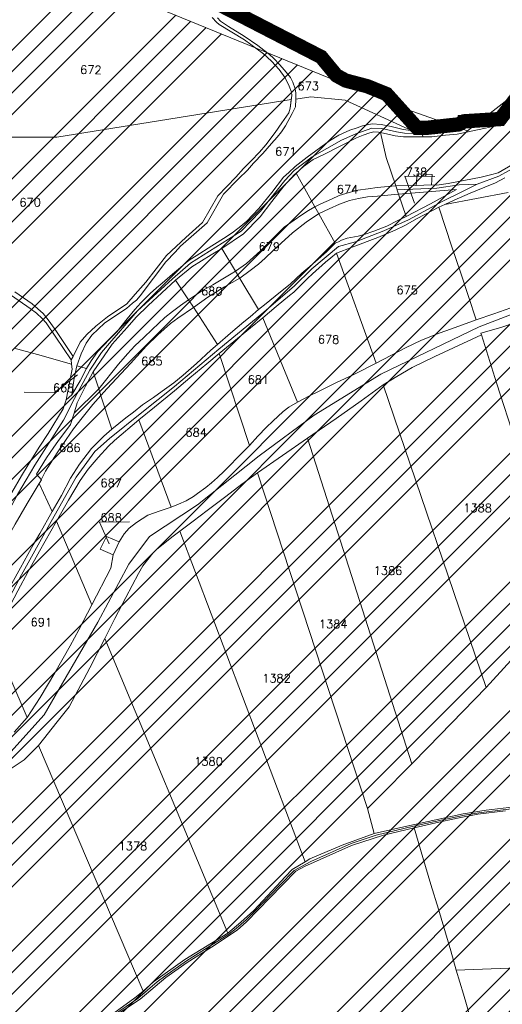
# Model space of a CAD drawing. Header units: metres. Extents: x 578835 to 593571, y 248557 to 255108.
# Tile 96 of 251: x 581736 to 581938, y 252278 to 252691. Entities that reach past the tile are written whole.
import ezdxf

# ---------------------------------------------------------------- set-up
doc = ezdxf.new("R2010")
doc.units = ezdxf.units.M
doc.linetypes.add('CACHEX2', pattern=[0.75, 0.5, -0.25])
doc.linetypes.add('SOLID_LINE', pattern=[0])
for name, color, linetype, lineweight in [('Cad-HYDROGRAPHI_COURS_D_EAU28', 5, 'SOLID_LINE', 0), ('Cad-PARCELLAIRE_PARCELLE1', 250, 'SOLID_LINE', 0), ('Cad-RESEAU_ROUT_AXE_DE_VOIE26', 255, 'SOLID_LINE', 0), ('Cad-RESEAU_ROUT_LIMITE_DE_VOIE_P23', 8, 'SOLID_LINE', 0), ('Cad-TOPONYMIE_DETAIL_PARCELLAIR181', 7, 'SOLID_LINE', 0), ('Cad-TOPONYMIE_NUMERO_DE_PARCELL182', 250, 'SOLID_LINE', 0), ('PLU', 7, 'CACHEX2', 5), ('PPRIF - contour', 10, 'Continuous', 9)]:
    doc.layers.add(name, color=color, linetype=linetype, lineweight=lineweight)
doc.styles.add('TEXTSTYLE_45_11', font='txt.shx', dxfattribs={"oblique": 50})

msp = doc.modelspace()

# ---------------------------------------------------------------- hatches: boundary and pattern name
at = {"layer": 'PPRIF - contour', "lineweight": 15}
h = msp.add_hatch(dxfattribs=at)
h.set_pattern_fill('ANSI34', color=30, scale=2, style=0)
h.paths.add_polyline_path([(583168.56, 249236.59), (583178.02, 249273.37), (583184.15, 249314.36), (583186.86, 249348.54), (583183.82, 249412.65), (583188.31, 249497.75), (583209.56, 249638.59), (583209.57, 249654.16), (583202.87, 249764.69), (583181.22, 249772.54), (583212.18, 249841.81), (583235.33, 249974.64), (583193.51, 249985.09), (583186.04, 250045.54), (583188.28, 250067.18), (583195.8, 250078.07), (583245.78, 250078.37), (583251.01, 250132.85), (583194.25, 250138.82), (583209.94, 250168.32), (583209.19, 250188.47), (583208.21, 250203.8), (583217.43, 250267.61), (583213.64, 250277.41), (583256.98, 250284.74), (583262.34, 250350.34), (583266.18, 250436.39), (583274.5, 250436.7), (583214.43, 250499.33), (583184.56, 250537.39), (583218.91, 250547.09), (583241.07, 250552.07), (583269.68, 250547.09), (583271.18, 250569.48), (583274.91, 250580.67), (583286.48, 250597.77), (583293.66, 250716.62), (583278.73, 250731.44), (583193.67, 250750.25), (583156.78, 250759.28), (583135.71, 250831.5), (583141.39, 250856.49), (583145.69, 250864.01), (583161.1, 250891.6), (583169.34, 250905.21), (583172.57, 250920.26), (583171.49, 250936.38), (583169.31, 250950.6), (583181.85, 251003.26), (583206.95, 251084.03), (583216.62, 251114.12), (583232.39, 251161.77), (583245.29, 251209.41), (583234.54, 251210.94), (583234.1, 251288.09), (583244.66, 251288.39), (583237.9, 251328.73), (583229.54, 251356.01), (583200.13, 251357.42), (583190.46, 251371.39), (583189.74, 251379.63), (583190.1, 251406.14), (583244.22, 251415.82), (583256.04, 251419.04), (583270.74, 251430.86), (583295.47, 251440.89), (583325.21, 251451.64), (583340.94, 251464.43), (583366, 251457.91), (583398.59, 251444.88), (583422.15, 251436.37), (583417.63, 251462.92), (583418.14, 251495.99), (583409.11, 251546.1), (583400.09, 251585.18), (583359.99, 251579.17), (583344.95, 251609.23), (583333.92, 251624.76), (583325.9, 251633.28), (583319.39, 251648.31), (583296.33, 251649.31), (583292.32, 251666.85), (583282.01, 251764.42), (583240.65, 251790.03), (583212.78, 251805.76), (583221.32, 251831.82), (583251.44, 251830.48), (583273.02, 251828.23), (583262.67, 251903.93), (583199.69, 251895.44), (583192.95, 251945.32), (583256.33, 251954.31), (583243.74, 252050.47), (583214.52, 252068.27), (583208.68, 252073.66), (583201.93, 252137.92), (583178.11, 252135.22), (583183.95, 252176.12), (583226.69, 252181.65), (583216.8, 252253.1), (583210.96, 252307.92), (583193.36, 252422.33), (583178.97, 252519.84), (583167.73, 252607.66), (583178.52, 252614.4), (583188.29, 252625.39), (583184.93, 252642.05), (583192.13, 252639.75), (583210.89, 252641.9), (583205.05, 252676.95), (583200.1, 252708.47), (583205.05, 252708.02), (583194.96, 252797.38), (583191.02, 252799.28), (583173.51, 252800.6), (583168.08, 252797.59), (583165.67, 252793.82), (583165.69, 252787.69), (583073.05, 252815.41), (583065.66, 252814.13), (583065.94, 252812.7), (583046.85, 252808.33), (583047.04, 252816.04), (582997.15, 252812.42), (582995.86, 252782.45), (582980.16, 252787.72), (582949.89, 252804.92), (582947.27, 252800.69), (582935.19, 252777.61), (582924.38, 252768.8), (582917.32, 252760.63), (582910.91, 252748.5), (582903.76, 252736.42), (582880, 252724.86), (582817.58, 252706.15), (582782.59, 252696.37), (582747.69, 252696.56), (582653.19, 252726.32), (582583.51, 252736.7), (582547.53, 252745.89), (582391.95, 252693.83), (582342.71, 252696.56), (582258, 252701.11), (582228.89, 252730.03), (582194.3, 252754.65), (582137.15, 252749.12), (582028.37, 252701.22), (581997.03, 252701.83), (581923.09, 252643.99), (581895.44, 252653.82), (581782.97, 252699.88), (581749.17, 252724.45), (581694.48, 252730.59), (581626.87, 252779.73), (581623.69, 252832.13), (581568.99, 252867.14), (581549.94, 252902.76), (581520.9, 252875.84), (581488.95, 252861.1), (581415.1, 252871.66), (581333.97, 252861.22), (581285.87, 252845.9), (581226.26, 252859.41), (581213.27, 252848.96), (581176.79, 252829.19), (581135.62, 252832.26), (581093.83, 252851.3), (581026.18, 252865.71), (580894.22, 252859.98), (580764.18, 252821.75), (580666.25, 252837.89), (580606.97, 252807.31), (580553.37, 252825.96), (580518.38, 252831.19), (580426.24, 252844.58), (580314.78, 252864.48), (580232.54, 252861.61), (580193.34, 252877.86), (579737.68, 252731.06), (579339.29, 252594.91), (579467.34, 252529.95), (579492.26, 252526.53), (579537.88, 252506.87), (579628.29, 252501.98), (579673.34, 252488.27), (579756.55, 252421.24), (579801.62, 252412.32), (579849.52, 252376.66), (579890.09, 252373.24), (579954.11, 252362.98), (580003.08, 252331.22), (580020.69, 252319.86), (580037.79, 252307.65), (580048.55, 252295.44), (580067.12, 252269.55), (580095.49, 252178.46), (580127.66, 252086.63), (580157.22, 252011.67), (580209.32, 251928.46), (580208.41, 251858.24), (580196.24, 251818.11), (580206.29, 251790.3), (580227.07, 251716.54), (580274.53, 251673.98), (580324.82, 251599.61), (580345.2, 251567.99), (580352.27, 251548.44), (580380.56, 251474.57), (580498.13, 251465.11), (580632.34, 251425.65), (580688.87, 251403.81), (580903, 251328.66), (581057.22, 251304.45), (581128.89, 251277.45), (581306.24, 251176.53), (581363.6, 251156.15), (581418.4, 251079.72), (581465.72, 250967.17), (581546.02, 250830.88), (581604.72, 250760.44), (581621.29, 250710.76), (581635.31, 250677.64), (581677.37, 250643.25), (581761.5, 250538.8), (581878.03, 250481.58), (581978.36, 250416.05), (582083.64, 250336.15), (582132.06, 250252.96), (582193.12, 250147.32), (582211.34, 250118.18), (582217.79, 250080.35), (582244.22, 249930.09), (582252.92, 249788.8), (582279.87, 249720.73), (582264.14, 249693.23), (582229.1, 249576.98), (582243.69, 249504.21), (582236.53, 249458.37), (582233.12, 249417.21), (582207.89, 249404.14), (582210.7, 249314.66), (582282.52, 249136.36), (582365.79, 249069.63), (582329.51, 248868.66), (582370.33, 248802.93), (582389.99, 248830.88), (582435.35, 248829.37), (582475.81, 248930.64), (582488.18, 248933.83), (582505.04, 248934.94), (582536.56, 248931.03), (582545.58, 248873.46), (582547.73, 248837.81), (582559.27, 248733.3), (582660.26, 248731.96), (582707.75, 248722.61), (582711.09, 248844.25), (582713.77, 248853.61), (582730.11, 248933.31), (582770.57, 249048.63), (582781.22, 249070.77), (582782.86, 249074.05), (582786.69, 249073.51), (582794.34, 249066.4), (582795.98, 249060.39), (582802, 249037.44), (582837.54, 249029.24), (582847.92, 249019.4), (582859.41, 249022.68), (582870.89, 249021.59), (582882.91, 249029.79), (582897.68, 249024.87), (582894.41, 249004.61), (582898.78, 248991.5), (582903.16, 248984.94), (582914.71, 248986.01), (582980.86, 249040.12), (583036.72, 249107.47), (583089.79, 249152.85), (583096.96, 249144.66), (583169.29, 249123.72), (583150.9, 249178.85), (583158.77, 249200.15)])

# ---------------------------------------------------------------- linework, layer by layer
at = {"layer": 'Cad-HYDROGRAPHI_COURS_D_EAU28'}
for points in [[(581825.41, 252692.76), (581839.85, 252685.72), (581845.61, 252682.85), (581849.05, 252681.13), (581853.89, 252678.41), (581857.11, 252676.34), (581860.74, 252673.3), (581864.12, 252669.45), (581867.48, 252665.61), (581868.62, 252664.81), (581870.84, 252663.88), (581872.8, 252663.15), (581874.73, 252662.65), (581884.59, 252660.12), (581887.7, 252658.37), (581889.44, 252657.18), (581890.67, 252656.28), (581893.07, 252653.25), (581899, 252645.38), (581899.94, 252644.01), (581903.45, 252644.42), (581901.98, 252645.18), (581894.84, 252653.72), (581892.22, 252656.52), (581889.18, 252659.39), (581886.93, 252660.65), (581881.08, 252662.62), (581872.06, 252664.99), (581869.86, 252665.8), (581868.18, 252667.11), (581861.84, 252674.95), (581858.73, 252677.7), (581854.22, 252680.34), (581845.35, 252684.83), (581829.07, 252692.4)], [(581816.21, 252691.43), (581817.94, 252689.47), (581819.17, 252688.56), (581829.77, 252682.09), (581837.74, 252676.29), (581841.05, 252673.22), (581844.23, 252669.7), (581846.75, 252666.23), (581848.43, 252662.79), (581849.39, 252660.2), (581849.5, 252658.88), (581848.87, 252653.58), (581848.29, 252651.63), (581845.43, 252647.39), (581842.62, 252643.37), (581838.62, 252638.13), (581836.06, 252635.12), (581832.49, 252631.49), (581829.37, 252628.33), (581826.05, 252624.71), (581818.62, 252616.85), (581812.13, 252605.71), (581805.15, 252599.45), (581797.05, 252591.87), (581788.42, 252580.67), (581783.97, 252575.73), (581780.44, 252571.65), (581772.4, 252566.19), (581767.53, 252562.32), (581763.71, 252558.77), (581760.92, 252555.53), (581757.96, 252549.6), (581757.17, 252548.19), (581757.31, 252546.43), (581757.58, 252544.22), (581755.97, 252535.83), (581755.1, 252531.41), (581757.48, 252533.51), (581758.47, 252540.5), (581759.6, 252545.61), (581761.33, 252550.66), (581763.51, 252555.19), (581765.87, 252558.51), (581771.06, 252563.5), (581774.96, 252566.17), (581780.27, 252569.62), (581782.89, 252571.85), (581784.51, 252573.21), (581786.1, 252574.91), (581791.65, 252582.39), (581796.86, 252589.17), (581800.64, 252593.28), (581802.99, 252595.7), (581814.12, 252605.55), (581820.95, 252617.6), (581827.18, 252623.91), (581830.92, 252627.57), (581833.48, 252630.45), (581837.34, 252634.57), (581841.03, 252638.77), (581843.37, 252641.42), (581845.16, 252643.69), (581846.84, 252646.17), (581849.63, 252651.3), (581851.05, 252654.1), (581851.27, 252657.35), (581851.23, 252659.8), (581850.91, 252661.67), (581850.03, 252664.38), (581848.95, 252666.41), (581847.94, 252667.78), (581846.38, 252669.54), (581844.55, 252671.73), (581841.85, 252674.51), (581840.16, 252676.04), (581837.86, 252677.86), (581835.31, 252679.77), (581829.64, 252683.64), (581823.02, 252687.77), (581819.72, 252689.94), (581818.36, 252691.4)], [(581938.34, 252649.99), (581936.78, 252648.85), (581934.75, 252648.47), (581932.38, 252648.38), (581926.22, 252647.98), (581921.69, 252647.93), (581920.5, 252650.52), (581919.18, 252650.52), (581919.42, 252646.63), (581912.79, 252645.08), (581906.11, 252644.19), (581903.45, 252644.42), (581904.6, 252641.49), (581908.21, 252641.58), (581913.85, 252642.16), (581918.75, 252642.68), (581924.59, 252643.94), (581930.59, 252645.11), (581938.18, 252646.86)], [(581732.18, 252575.1), (581740.05, 252569.73), (581742.68, 252567.73), (581745.01, 252565.47), (581746.65, 252563.71), (581750.69, 252557.69), (581757.17, 252548.19), (581757.17, 252548.19), (581757.17, 252548.19), (581757.96, 252549.6), (581750.43, 252560.9), (581747.53, 252564.89), (581745.42, 252567.62), (581740.8, 252571.58), (581733.53, 252576.66)]]:
    msp.add_lwpolyline(points, dxfattribs=at)
at = {"layer": 'Cad-PARCELLAIRE_PARCELLE1'}
for points in [[(581825.41, 252692.76), (581839.85, 252685.72), (581845.61, 252682.85), (581849.05, 252681.13), (581853.89, 252678.41), (581857.11, 252676.34), (581860.74, 252673.3), (581864.12, 252669.45), (581867.48, 252665.61), (581868.62, 252664.81), (581870.84, 252663.88), (581872.8, 252663.15), (581874.73, 252662.65), (581884.59, 252660.12), (581887.7, 252658.37), (581889.44, 252657.18), (581890.67, 252656.28), (581893.07, 252653.25), (581899, 252645.38), (581899.94, 252644.01), (581871.84, 252656.83), (581857.54, 252658.32), (581851.27, 252657.35), (581851.27, 252657.35), (581851.27, 252657.35), (581851.23, 252659.8), (581850.91, 252661.67), (581850.03, 252664.38), (581848.95, 252666.41), (581847.94, 252667.78), (581846.38, 252669.54), (581844.55, 252671.73), (581841.85, 252674.51), (581840.16, 252676.04), (581837.86, 252677.86), (581835.31, 252679.77), (581829.64, 252683.64), (581823.02, 252687.77), (581819.72, 252689.94), (581818.36, 252691.4)], [(581705.15, 252641.4), (581751.14, 252641.44), (581849.31, 252657.18), (581849.5, 252658.88), (581849.39, 252660.2), (581848.43, 252662.79), (581846.75, 252666.23), (581844.23, 252669.7), (581841.05, 252673.22), (581837.74, 252676.29), (581829.77, 252682.09), (581819.17, 252688.56), (581817.94, 252689.47), (581816.21, 252691.43)], [(581733.53, 252576.66), (581740.8, 252571.58), (581745.42, 252567.62), (581747.53, 252564.89), (581750.43, 252560.9), (581757.96, 252549.6), (581760.92, 252555.53), (581763.71, 252558.77), (581767.53, 252562.32), (581772.4, 252566.19), (581780.44, 252571.65), (581783.97, 252575.73), (581788.42, 252580.67), (581797.05, 252591.87), (581805.15, 252599.45), (581812.13, 252605.71), (581818.62, 252616.85), (581826.05, 252624.71), (581829.37, 252628.33), (581832.49, 252631.49), (581836.06, 252635.12), (581838.62, 252638.13), (581842.62, 252643.37), (581845.43, 252647.39), (581848.29, 252651.63), (581848.87, 252653.58), (581849.31, 252657.18), (581849.31, 252657.18), (581849.31, 252657.18), (581751.14, 252641.44), (581705.15, 252641.4)], [(581946.23, 252632.48), (581935.92, 252626.5), (581932.79, 252625.56), (581928.75, 252624.67), (581914.95, 252621.96), (581910.31, 252621.35), (581908, 252621.38), (581901.67, 252621.19), (581893.03, 252621.03), (581889.08, 252632.85), (581886.64, 252643.35), (581886.64, 252643.35), (581886.64, 252643.35), (581892.78, 252641.97), (581896.27, 252641.47), (581904.6, 252641.49), (581908.21, 252641.58), (581913.85, 252642.16), (581918.75, 252642.68), (581924.59, 252643.94), (581930.59, 252645.11), (581938.18, 252646.86)], [(581940.07, 252618.26), (581913.54, 252613.15), (581913.54, 252613.15), (581913.54, 252613.15), (581917.51, 252615.04), (581924.19, 252617.93), (581930.41, 252620.46), (581934.8, 252622.28), (581938.66, 252624.38)], [(581941.2, 252569.97), (581934.17, 252567.38), (581926.7, 252564.98), (581920.3, 252584.51), (581916.59, 252595.46), (581911.16, 252612.06), (581913.54, 252613.15), (581913.54, 252613.15), (581913.54, 252613.15), (581940.07, 252618.26)], [(581732.18, 252575.1), (581740.05, 252569.73), (581742.68, 252567.73), (581745.01, 252565.47), (581746.65, 252563.71), (581750.69, 252557.69), (581757.17, 252548.19), (581757.31, 252546.43), (581743.06, 252550.37), (581733.27, 252553.01)], [(581732.28, 252492.63), (581736.4, 252499.66), (581739.15, 252504.23), (581743.81, 252511.64), (581747.53, 252517.41), (581753.77, 252527.63), (581755.1, 252531.41), (581755.97, 252535.83), (581757.58, 252544.22), (581757.31, 252546.43), (581743.06, 252550.37), (581733.27, 252553.01)], [(581724.53, 252431.23), (581738.72, 252398.41), (581733.29, 252392.38)], [(581941.22, 252422.28), (581930.86, 252411.05), (581926.23, 252406.21), (581906.49, 252385.95), (581899.74, 252379.04), (581886.58, 252365.68), (581881.17, 252360.44), (581884.02, 252349.98), (581896.4, 252352.68), (581921.34, 252358.1), (581930.94, 252359.68), (581945.21, 252361.42)], [(581938.95, 252359.34), (581927.36, 252358.04), (581918.85, 252356.33), (581909.86, 252354.35), (581900.72, 252352.25), (581904.39, 252339.86), (581907.81, 252328.54), (581910.89, 252318.22), (581916.05, 252300.81), (581918.38, 252292.64), (582006.61, 252296.08)], [(581772.9, 252271.85), (581786.11, 252280.52), (581796.8, 252289.66), (581805.76, 252295.98), (581815.86, 252302.39), (581826.65, 252309.42), (581830.57, 252312.87), (581840.36, 252322.93), (581851.22, 252334.09), (581854.84, 252336.06), (581874.54, 252344.95), (581887.96, 252349.19), (581900.72, 252352.25), (581904.39, 252339.86), (581907.81, 252328.54), (581910.89, 252318.22), (581916.05, 252300.81), (581918.38, 252292.64), (581921.36, 252282.63), (581925.81, 252267.74)], [(581925.81, 252267.74), (581921.36, 252282.63), (581918.38, 252292.64), (582006.61, 252296.08), (582006.28, 252287.14), (582005.75, 252276.73)]]:
    msp.add_lwpolyline(points, dxfattribs=at)
for points in [[(581899.94, 252644.01), (581871.84, 252656.83), (581857.54, 252658.32), (581851.27, 252657.35), (581851.05, 252654.1), (581849.63, 252651.3), (581846.84, 252646.17), (581845.16, 252643.69), (581843.37, 252641.42), (581841.03, 252638.77), (581837.34, 252634.57), (581833.48, 252630.45), (581830.92, 252627.57), (581827.18, 252623.91), (581820.95, 252617.6), (581814.12, 252605.55), (581802.99, 252595.7), (581800.64, 252593.28), (581796.86, 252589.17), (581791.65, 252582.39), (581786.1, 252574.91), (581784.51, 252573.21), (581782.89, 252571.85), (581780.27, 252569.62), (581774.96, 252566.17), (581771.06, 252563.5), (581765.87, 252558.51), (581763.51, 252555.19), (581761.33, 252550.66), (581759.6, 252545.61), (581763.65, 252544.5), (581765.52, 252547.77), (581768.17, 252551.57), (581773.26, 252556.9), (581776.37, 252560.05), (581780.55, 252565.3), (581783.85, 252569.26), (581786.33, 252572.02), (581787.85, 252573.6), (581790.3, 252575.92), (581792.91, 252578.26), (581795.3, 252580.24), (581799.6, 252584.05), (581802.99, 252586.9), (581805.37, 252588.99), (581807, 252590.13), (581809.43, 252591.67), (581816, 252595.9), (581822.11, 252599.74), (581825.15, 252601.79), (581828.17, 252604.15), (581830.72, 252606.26), (581835.8, 252611.48), (581841.18, 252618.27), (581846.08, 252624.7), (581848.3, 252626.67), (581850.98, 252629.12), (581855.93, 252632.99), (581865.25, 252639.89), (581869.18, 252642.23), (581873.79, 252644.29), (581876.92, 252645.32), (581879.07, 252646.18), (581883.21, 252646.96), (581887.01, 252646.73), (581891.13, 252645.84), (581895.67, 252644.77), (581899.94, 252644.01), (581899.94, 252644.01)], [(581851.3, 252626.37), (581859.24, 252612.2), (581860.79, 252609.32), (581867.68, 252596.96), (581869.03, 252597.52), (581870.36, 252598.3), (581872.77, 252599.05), (581877.31, 252599.99), (581879.89, 252600.66), (581883.82, 252601.98), (581889.33, 252604.11), (581893.91, 252606.5), (581897.47, 252608.25), (581894.15, 252617.55), (581893.03, 252621.03), (581889.08, 252632.85), (581886.64, 252643.35), (581885.88, 252643.5), (581883.82, 252643.56), (581882.2, 252643.2), (581879.4, 252642.18), (581876.69, 252641.08), (581862.93, 252634.13), (581858.49, 252631.98), (581854.37, 252629.07), (581851.3, 252626.37), (581851.3, 252626.37)], [(581851.3, 252626.37), (581859.24, 252612.2), (581860.79, 252609.32), (581867.68, 252596.96), (581864.01, 252593.42), (581857.02, 252587.27), (581853.79, 252584.44), (581848.9, 252579.9), (581844.11, 252576.05), (581838.87, 252571.72), (581835.61, 252569.22), (581827.76, 252582.27), (581825.95, 252585.35), (581820.29, 252594.8), (581829.26, 252600.9), (581836.34, 252608.06), (581841.24, 252614.49), (581846.22, 252620.93), (581850.69, 252625.75), (581851.3, 252626.37), (581851.3, 252626.37)], [(581894.15, 252617.55), (581897.47, 252608.25), (581907.59, 252613.43), (581918.55, 252619.47), (581894.15, 252617.55), (581894.15, 252617.55)], [(581868.26, 252592.77), (581884.79, 252546.78), (581897.19, 252553.27), (581903.77, 252556.38), (581911.18, 252559.34), (581916.38, 252561.22), (581926.7, 252564.98), (581920.3, 252584.51), (581916.59, 252595.46), (581911.16, 252612.06), (581902, 252607.29), (581896.88, 252604.4), (581892.84, 252602.51), (581885.6, 252599.46), (581874.82, 252595.33), (581868.26, 252592.77), (581868.26, 252592.77)], [(581800.88, 252581.59), (581806.26, 252573.24), (581808.33, 252570.18), (581818.45, 252554.64), (581823.91, 252559.33), (581829.44, 252564.13), (581832.15, 252566.25), (581835.61, 252569.22), (581827.76, 252582.27), (581825.95, 252585.35), (581820.29, 252594.8), (581815.82, 252592.09), (581807.67, 252587.06), (581800.88, 252581.59), (581800.88, 252581.59)], [(581884.79, 252546.78), (581875.77, 252542.24), (581867.91, 252538.57), (581861.59, 252535.38), (581856.67, 252532.96), (581851.94, 252530.45), (581837.46, 252565.8), (581842.92, 252570.49), (581848.64, 252575.09), (581850.42, 252576.46), (581856.13, 252582.17), (581858.26, 252584.25), (581863.63, 252589.04), (581865.87, 252590.9), (581868.26, 252592.77), (581884.79, 252546.78), (581884.79, 252546.78)], [(581766.41, 252543.17), (581768.72, 252536.11), (581769.63, 252533.18), (581774.25, 252519.19), (581780.12, 252523.91), (581783.3, 252526.29), (581787.09, 252529.29), (581791.61, 252532.45), (581795.27, 252535.09), (581800.17, 252538.51), (581804.1, 252541.73), (581809.63, 252546.65), (581815.69, 252552.17), (581818.45, 252554.64), (581808.33, 252570.18), (581806.26, 252573.24), (581800.88, 252581.59), (581789.4, 252570.94), (581784.37, 252566.06), (581780.6, 252561.74), (581774.34, 252554.75), (581766.41, 252543.17), (581766.41, 252543.17)], [(581928.97, 252558.59), (581928.74, 252559.35), (581937.11, 252561.72), (581943.2, 252563.79), (581956.12, 252569.1), (581971.11, 252462.22), (581965.52, 252454.17), (581958.66, 252470.21), (581954.19, 252480.32), (581950.08, 252492.13), (581947.1, 252502.13), (581943.23, 252513.96), (581935.24, 252538.61), (581928.97, 252558.59), (581928.97, 252558.59)], [(581819.18, 252550.79), (581831.77, 252512.38), (581835.32, 252516.24), (581838.96, 252520), (581841.64, 252522.56), (581845.92, 252526.49), (581848.24, 252528.35), (581851.94, 252530.45), (581837.46, 252565.8), (581832.29, 252561.58), (581825.27, 252555.86), (581819.18, 252550.79), (581819.18, 252550.79)], [(581887.85, 252537.67), (581930.86, 252411.05), (581941.22, 252422.28), (581945.36, 252426.98), (581951.96, 252434.77), (581955.24, 252438.95), (581960.6, 252446.86), (581965.52, 252454.17), (581958.66, 252470.21), (581954.19, 252480.32), (581950.08, 252492.13), (581947.1, 252502.13), (581943.23, 252513.96), (581935.24, 252538.61), (581928.97, 252558.59), (581909.36, 252549.61), (581899.94, 252544.91), (581893.57, 252541.26), (581887.85, 252537.67), (581887.85, 252537.67)], [(581831.77, 252512.38), (581826.83, 252507.29), (581823.57, 252503.9), (581821.21, 252501.58), (581818.47, 252498.9), (581815.93, 252496.68), (581813.54, 252494.71), (581810.12, 252492.19), (581808.33, 252490.92), (581805.26, 252489.22), (581802.09, 252487.73), (581799.05, 252486.58), (581785.47, 252523.01), (581792.11, 252528.36), (581800.36, 252535.19), (581806.84, 252540.63), (581814.02, 252546.46), (581819.18, 252550.79), (581831.77, 252512.38), (581831.77, 252512.38)], [(581763.65, 252544.5), (581759.6, 252545.61), (581758.47, 252540.5), (581757.48, 252533.51), (581760.95, 252539.37), (581763.65, 252544.5), (581763.65, 252544.5)], [(581766.41, 252543.17), (581768.72, 252536.11), (581769.63, 252533.18), (581774.25, 252519.19), (581770.87, 252516.23), (581765.7, 252511.01), (581760.72, 252504.46), (581758.16, 252500.57), (581756.92, 252498.68), (581753.15, 252491.46), (581749.26, 252484.67), (581743.76, 252496.36), (581744.71, 252497.89), (581742.6, 252500.39), (581746.81, 252507.2), (581749.91, 252511.59), (581751.6, 252513.96), (581756.95, 252521.09), (581758.44, 252525.9), (581759.73, 252530.24), (581763.19, 252537.22), (581766.41, 252543.17), (581766.41, 252543.17)], [(581856.16, 252515.42), (581868.09, 252523.65), (581878.6, 252530.99), (581887.85, 252537.67), (581930.86, 252411.05), (581926.23, 252406.21), (581906.49, 252385.95), (581899.74, 252379.04), (581856.16, 252515.42), (581856.16, 252515.42)], [(581785.47, 252523.01), (581799.05, 252486.58), (581794.41, 252484.97), (581789.29, 252483.1), (581784.51, 252480.13), (581781.49, 252477.77), (581779.38, 252475.36), (581777.28, 252471.95), (581771.9, 252474.19), (581769.37, 252468.96), (581774.75, 252466.51), (581773.74, 252460.96), (581765.87, 252445.59), (581751, 252480.69), (581756.04, 252489.47), (581760.87, 252497.68), (581764.35, 252502.43), (581768.47, 252507.34), (581772.79, 252512.04), (581775.31, 252514.37), (581785.47, 252523.01), (581785.47, 252523.01)], [(581835.2, 252500.85), (581856.16, 252515.42), (581899.74, 252379.04), (581886.58, 252365.68), (581881.17, 252360.44), (581835.2, 252500.85), (581835.2, 252500.85)], [(581802.69, 252476.52), (581855.17, 252338.1), (581857.14, 252339.27), (581870.67, 252344.97), (581884.02, 252349.98), (581881.17, 252360.44), (581835.2, 252500.85), (581828.68, 252496.07), (581821.93, 252490.94), (581814.17, 252485.16), (581808.2, 252480.66), (581802.69, 252476.52), (581802.69, 252476.52)], [(581743.76, 252496.36), (581749.26, 252484.67), (581744.09, 252475.54), (581741.27, 252470.75), (581739.06, 252466.66), (581735.97, 252461.16), (581732.32, 252454.61), (581727.8, 252446.44), (581722.47, 252437.19), (581716.68, 252450.42), (581720.54, 252456.42), (581724.47, 252463.67), (581729.77, 252472.35), (581733.71, 252479.37), (581738.68, 252488.03), (581743.76, 252496.36), (581743.76, 252496.36)], [(581751, 252480.69), (581765.87, 252445.59), (581760.31, 252435.21), (581756.75, 252428.44), (581750.26, 252417.21), (581744.2, 252406.78), (581738.72, 252398.41), (581724.53, 252431.23), (581730.4, 252442.98), (581734.8, 252451.48), (581739.15, 252459.64), (581743.88, 252468.06), (581751, 252480.69), (581751, 252480.69)], [(581777.28, 252471.95), (581771.9, 252474.19), (581769.37, 252468.96), (581774.75, 252466.51), (581777.28, 252471.95), (581777.28, 252471.95)], [(581771.32, 252431.55), (581822.71, 252308.21), (581828.18, 252312.78), (581833.62, 252317.69), (581846.94, 252331.95), (581849.67, 252334.85), (581855.17, 252338.1), (581802.69, 252476.52), (581799.28, 252473.9), (581792.94, 252468.8), (581791.34, 252467.32), (581787.17, 252461.97), (581785.3, 252458.69), (581780.03, 252448.66), (581775.49, 252439.93), (581771.32, 252431.55), (581771.32, 252431.55)], [(581822.71, 252308.21), (581804.76, 252297.12), (581791.6, 252287.78), (581787.32, 252283.85), (581743.48, 252386.78), (581751.31, 252396.67), (581756.31, 252402.88), (581764.92, 252419.32), (581771.32, 252431.55), (581822.71, 252308.21), (581822.71, 252308.21)], [(581787.32, 252283.85), (581783.84, 252281.11), (581770.38, 252271.42), (581762.46, 252264.62), (581754.77, 252257.96), (581746.56, 252256.5), (581722.92, 252254.42), (581712.76, 252252.69), (581702.97, 252251.53), (581666.67, 252338.13), (581681.51, 252346.95), (581694.24, 252354.47), (581704.92, 252360.82), (581714.27, 252366.4), (581724.47, 252372.59), (581731.22, 252376.61), (581737.46, 252380.8), (581743.48, 252386.78), (581787.32, 252283.85), (581787.32, 252283.85)]]:
    msp.add_lwpolyline(points, close=True, dxfattribs=at)
at = {"layer": 'Cad-RESEAU_ROUT_AXE_DE_VOIE26'}
for points in [[(582261.76, 252689.88), (582249.77, 252689.93), (582243.58, 252691.07), (582233.38, 252693.5), (582225.06, 252694.62), (582217.83, 252694.9), (582204.83, 252691.34), (582184.23, 252684.88), (582146.96, 252690.94), (582119.26, 252695.33), (582093.03, 252696.44), (582083.44, 252695.82), (582078.24, 252694.77), (582068.09, 252690.64), (582040.68, 252678.9), (582017.18, 252668.86), (581991.2, 252658.03), (581979.05, 252652.38), (581971.65, 252647.28), (581955.65, 252636.53), (581944.33, 252629.56), (581936.15, 252625.11), (581927.21, 252621.73)], [(581904.01, 252642.97), (581896.78, 252643.04), (581893.3, 252643.61), (581887.28, 252645.06), (581883.06, 252645.19), (581876.28, 252642.83), (581870.29, 252640.08), (581858.05, 252633.1), (581850.46, 252627.48), (581846.55, 252623.24), (581836.5, 252610.47), (581828.33, 252602.03), (581807.12, 252588.6), (581799.59, 252582.15), (581784.94, 252568.67), (581777.05, 252559.42), (581773.24, 252555.19), (581769.85, 252551.24), (581765.03, 252543.91), (581758.55, 252531.96)], [(581927.21, 252621.73), (581921.21, 252618.74), (581912.48, 252614.41), (581898.39, 252606.79), (581888.09, 252602.12), (581876.27, 252597.6), (581869.15, 252595.66), (581857.96, 252586.22), (581850.53, 252578.97), (581836.92, 252567.42), (581818.99, 252552.67), (581800.44, 252537.04), (581786.74, 252526.17), (581773.25, 252515.3), (581767.13, 252509.8), (581759.26, 252499.12), (581747.51, 252478.21), (581736.43, 252458.2), (581725.4, 252437.66)], [(581927.21, 252621.73), (581921.21, 252618.74), (581912.48, 252614.41), (581898.39, 252606.79), (581888.09, 252602.12), (581876.27, 252597.6), (581869.15, 252595.66), (581857.96, 252586.22), (581850.53, 252578.97), (581836.92, 252567.42), (581818.99, 252552.67), (581800.44, 252537.04), (581786.74, 252526.17), (581773.25, 252515.3), (581767.13, 252509.8), (581759.26, 252499.12), (581747.51, 252478.21), (581736.43, 252458.2), (581725.4, 252437.66)], [(582278.14, 252621.43), (582251.16, 252607.88), (582214.34, 252583.33), (582193.52, 252578.01), (582176.48, 252579.88), (582123.98, 252607.68), (582104.38, 252619.57), (582092.11, 252623.54), (582071.54, 252620.08), (582048.77, 252612.22), (582013.19, 252597.36), (581970.85, 252578.49), (581927.92, 252561.99), (581886.84, 252542.24), (581858.94, 252525.02), (581835.84, 252507.99), (581810.04, 252487.42), (581789.95, 252474.25), (581781.27, 252462.72), (581768.36, 252438.39), (581745.9, 252399.57), (581731.95, 252384.14)], [(581893.55, 252619.32), (581910.29, 252620.01), (581919.56, 252621.39), (581927.21, 252621.73)], [(581758.55, 252531.96), (581753.95, 252522.95), (581741.9, 252504.14), (581734.73, 252491.8), (581727.37, 252478.12), (581721.75, 252467.15), (581718.35, 252461.67), (581708.36, 252448.93), (581694.13, 252430.68), (581683.48, 252418.85), (581680.9, 252418.55)], [(581942.58, 252360.31), (581927.88, 252358.61), (581921.86, 252357.53), (581900.46, 252352.97), (581884.88, 252349.15), (581874.44, 252345.72), (581857.44, 252338.2), (581850.57, 252334.47), (581844.59, 252328.3), (581834.05, 252317.39), (581830.43, 252313.81), (581826.31, 252310.2), (581823.14, 252307.79), (581805.5, 252296.61), (581796.42, 252290.22), (581793.1, 252287.76), (581785.06, 252280.81), (581772.62, 252272.33)]]:
    msp.add_lwpolyline(points, dxfattribs=at)
at = {"layer": 'Cad-RESEAU_ROUT_LIMITE_DE_VOIE_P23'}
for points in [[(581908, 252621.35), (581908.29, 252625.82), (581901.96, 252626.09), (581901.67, 252621.2)], [(581893, 252620.99), (581885.25, 252620.36), (581881.53, 252619.79), (581877.12, 252619.21), (581873.5, 252618.16), (581869.35, 252616.92), (581866.11, 252615.47), (581861.74, 252613.43), (581859.22, 252612.16), (581856.52, 252610.67)], [(581744.67, 252497.91), (581746.48, 252501.61), (581751.32, 252509.26), (581755.13, 252514.86), (581758.13, 252519.37), (581761.77, 252523.84), (581766.26, 252529.43), (581769.64, 252533.2), (581772.19, 252536.14), (581782.01, 252546.71), (581788.75, 252553.99), (581793.38, 252558.68), (581798.75, 252563.36), (581801.86, 252565.6), (581808.33, 252570.14), (581814.36, 252574.4), (581821.37, 252578.69), (581827.74, 252582.32), (581832.04, 252585.51), (581835.63, 252588.22), (581838.39, 252590.74), (581841.72, 252593.89), (581845.08, 252597.04), (581849.82, 252601.33), (581855.59, 252605.86), (581860.78, 252609.34), (581865.22, 252611.35), (581869.48, 252613.37), (581873.65, 252614.86), (581877.49, 252615.73), (581881.29, 252616.37), (581885.42, 252616.74), (581894.13, 252617.57)], [(581856.52, 252610.67), (581853.7, 252608.84), (581850.53, 252606.67), (581846.32, 252603.73), (581842.83, 252600.29), (581836.44, 252593.86), (581830.56, 252588.54), (581825.96, 252585.3), (581824.11, 252584.13)], [(581824.11, 252584.13), (581816.51, 252579.57), (581812.2, 252577.17), (581806.28, 252573.29), (581802.97, 252570.92)], [(581802.97, 252570.92), (581799.65, 252568.48), (581796.36, 252565.94), (581791.1, 252560.82), (581787.53, 252557.5), (581783.81, 252554.02), (581780.77, 252550.74), (581776.93, 252546.35), (581768.69, 252536.1), (581758.43, 252525.9)]]:
    msp.add_lwpolyline(points, dxfattribs=at)
at = {"layer": 'Cad-TOPONYMIE_DETAIL_PARCELLAIR181'}
for points in [[(581909.35, 252624.95), (581896.82, 252625.02), (581900.89, 252613.77), (581900.89, 252613.77)], [(581737.53, 252534.64), (581750.14, 252534.57), (581759.75, 252541.94), (581759.75, 252541.94)], [(581781.52, 252480.33), (581769, 252480.29), (581773.05, 252471.16), (581773.05, 252471.16)]]:
    msp.add_lwpolyline(points, dxfattribs=at)
at = {"layer": 'PLU', "color": 7, "ltscale": 2, "const_width": 6}
msp.add_lwpolyline([(581820.32, 252696.35), (581861.8, 252674.98), (581868.2, 252667.23), (581872.09, 252665.09), (581881.08, 252662.73), (581889.21, 252659.45), (581901.94, 252645.31), (581906.13, 252645.31), (581919.38, 252646.74), (581921.66, 252648.02), (581936.8, 252648.98), (581949.1, 252665.02), (581986.22, 252698.15)], dxfattribs=at)
at = {"layer": 'PPRIF - contour', "flags": 128}
msp.add_lwpolyline([(582747.69, 252696.56), (582653.19, 252726.32), (582583.51, 252736.7), (582547.53, 252745.89), (582391.95, 252693.83), (582342.71, 252696.56), (582258, 252701.11), (582228.89, 252730.03), (582194.3, 252754.65), (582137.15, 252749.12), (582028.37, 252701.22), (581997.03, 252701.83), (581923.09, 252643.99), (581895.44, 252653.82), (581782.97, 252699.88), (581749.17, 252724.45), (581694.48, 252730.59)], dxfattribs=at)

# ---------------------------------------------------------------- texts
at = {"layer": 'Cad-TOPONYMIE_NUMERO_DE_PARCELL182', "style": 'TEXTSTYLE_45_11'}
for s, p in [('672', (581760.89, 252667.88)), ('673', (581851.91, 252661.08)), ('671', (581842.53, 252633.66)), ('738', (581897.23, 252625.06)), ('674', (581868.36, 252617.87)), ('670', (581735.46, 252612.38)), ('679', (581835.63, 252593.85)), ('680', (581811.54, 252575.23)), ('675', (581893.35, 252575.69)), ('678', (581860.45, 252555)), ('685', (581786.45, 252545.95)), ('681', (581831.03, 252538.18)), ('668', (581749.51, 252534.74)), ('684', (581805, 252516.06)), ('686', (581752.12, 252509.71)), ('687', (581769.42, 252494.93)), ('1388', (581921.33, 252484.5)), ('688', (581769.4, 252480.44)), ('1386', (581883.83, 252458.25)), ('691', (581740.16, 252436.65)), ('1384', (581860.88, 252435.88)), ('1382', (581837.14, 252413.17)), ('1380', (581808.67, 252378.37)), ('1378', (581777.04, 252342.97))]:
    msp.add_text(s, height=3.491, rotation=359.5887, dxfattribs=at).set_placement(p)

doc.saveas('drawing.dxf')
